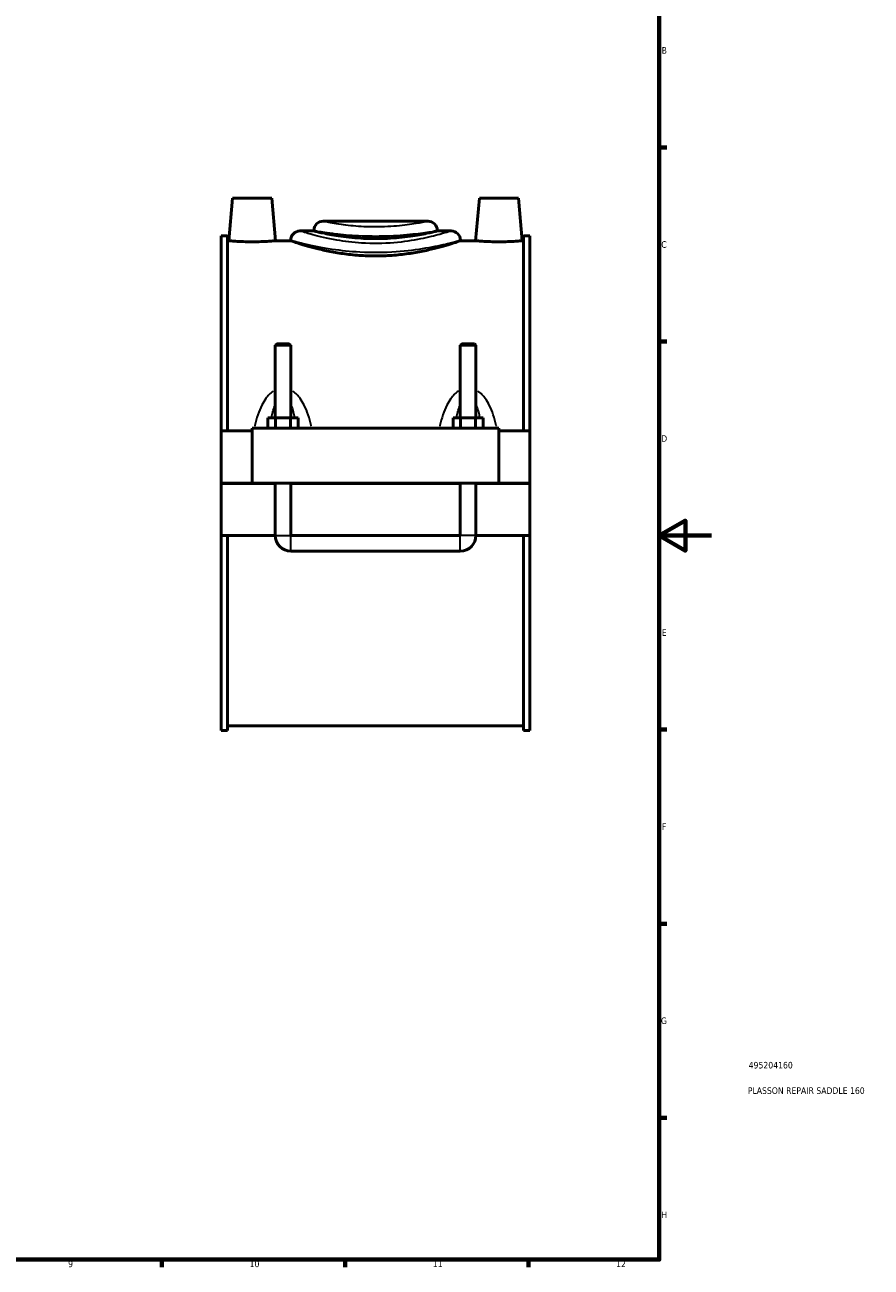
# Model space of a CAD drawing. Header units: millimetres. Extents: x 0 to 902, y -8 to 993.
# Tile 3 of 6: x 578 to 902, y 17 to 492. Entities that reach past the tile are written whole.
import ezdxf

# ---------------------------------------------------------------- set-up
doc = ezdxf.new("R2010")
doc.units = ezdxf.units.MM
for name, color, linetype, lineweight in [('Border (ISO)', 7, 'Continuous', 70), ('Title (ISO)', 7, 'Continuous', 50), ('Visible (ISO)', 7, 'Continuous', 50), ('Visible Narrow (ISO)', 7, 'Continuous', 35)]:
    doc.layers.add(name, color=color, linetype=linetype, lineweight=lineweight)
doc.styles.add('Note Text (ISO)', font='tahoma.ttf')

# ---------------------------------------------------------------- blocks, each defined once
blk = doc.blocks.new('Borders Default Border')
at = {"layer": 'Border (ISO)'}
for p, q in [((821, 445.5), (823.9, 445.5)), ((821, 371.25), (823.9, 371.25)), ((821, 222.75), (823.9, 222.75)), ((821, 148.5), (823.9, 148.5)), ((821, 74.25), (823.9, 74.25)), ((630.75, 20), (630.75, 17.1)), ((700.83, 20), (700.83, 17.1)), ((770.92, 20), (770.92, 17.1))]:
    blk.add_line(p, q, dxfattribs=at)
at = {"layer": 'Border (ISO)', "flags": 128}
for points in [[(20, 20), (20, 574), (821, 574), (821, 20), (20, 20)], [(841, 297), (821, 297), (831, 302.77), (831, 291.23), (821, 297)]]:
    blk.add_lwpolyline(points, dxfattribs=at)
at = {"layer": 'Border (ISO)', "color": 232, "true_color": 0xca0064, "char_height": 2.5, "attachment_point": 7, "style": 'Note Text (ISO)'}
for s, insert in [('B', (821.89, 481.38)), ('C', (821.73, 407.08)), ('D', (821.73, 332.88)), ('E', (821.94, 258.63)), ('F', (822, 184.38)), ('G', (821.61, 110.08)), ('H', (821.74, 35.88)), ('9', (594.88, 17.05)), ('10', (664.29, 17.05)), ('11', (734.37, 17.1)), ('12', (804.46, 17.1))]:
    blk.add_mtext(s, dxfattribs=dict(at, insert=insert))
blk = doc.blocks.new('Title Blocks ISO')
at = {"layer": 'Title (ISO)', "color": 232, "true_color": 0xca0064, "style": 'Note Text (ISO)'}
for tag, p in [('PART_NUMBER_001', (34.16, 73.13)), ('DESCRIPTION_001', (33.84, 63.4))]:
    blk.add_attdef(tag, p, '', height=2.5, dxfattribs=at)

msp = doc.modelspace()

# ---------------------------------------------------------------- linework, layer by layer
at = {"layer": 'Visible (ISO)'}
for p, q in [((657.7637, 426.0404), (656.3464, 409.8404)), ((657.7637, 426.0404), (672.7637, 426.0404)), ((672.7637, 426.0404), (674.1811, 409.8404)), ((752.1637, 426.0404), (750.7464, 409.8404)), ((767.1637, 426.0404), (752.1637, 426.0404)), ((767.1637, 426.0404), (768.5811, 409.8404)), ((688.8637, 413.5524), (683.5537, 413.5524)), ((688.8637, 413.7244), (688.8637, 413.5524)), ((692.4037, 417.2644), (732.5237, 417.2644)), ((736.0637, 413.7244), (736.0637, 413.5524)), ((741.3737, 413.5524), (736.0637, 413.5524)), ((653.4637, 337.0404), (653.4637, 411.6964)), ((655.8237, 411.6964), (653.4637, 411.6964)), ((655.8237, 411.6964), (655.8237, 337.0404)), ((655.8237, 409.8404), (656.3464, 409.8404)), ((674.1811, 409.8404), (680.0137, 409.8404)), ((680.0137, 410.0124), (680.0137, 409.8404)), ((744.9137, 410.0124), (744.9137, 409.8404)), ((744.9137, 409.8404), (750.7464, 409.8404)), ((768.5811, 409.8404), (769.1037, 409.8404)), ((769.1037, 411.6964), (769.1037, 337.0404)), ((771.4637, 411.6964), (769.1037, 411.6964)), ((771.4637, 337.0404), (771.4637, 411.6964)), ((674.6637, 370.4237), (674.0637, 369.8237)), ((674.0637, 369.8237), (680.0637, 369.8237)), ((674.0637, 369.8237), (674.0637, 342.0404)), ((679.4637, 370.4237), (674.6637, 370.4237)), ((679.4637, 370.4237), (680.0637, 369.8237)), ((680.0637, 369.8237), (680.0637, 342.0404)), ((745.4637, 370.4237), (744.8637, 369.8237)), ((744.8637, 369.8237), (750.8637, 369.8237)), ((744.8637, 342.0404), (744.8637, 369.8237)), ((750.2637, 370.4237), (745.4637, 370.4237)), ((750.2637, 370.4237), (750.8637, 369.8237)), ((750.8637, 342.0404), (750.8637, 369.8237)), ((665.2637, 338.0404), (665.2637, 317.0904)), ((665.2637, 338.0404), (759.6637, 338.0404)), ((671.2902, 338.0404), (671.2902, 342.0404)), ((674.177, 342.0404), (671.2902, 342.0404)), ((674.177, 338.0404), (674.177, 342.0404)), ((679.9505, 342.0404), (674.177, 342.0404)), ((679.9505, 338.0404), (679.9505, 342.0404)), ((682.8372, 342.0404), (679.9505, 342.0404)), ((682.8372, 338.0404), (682.8372, 342.0404)), ((742.0902, 338.0404), (742.0902, 342.0404)), ((744.977, 342.0404), (742.0902, 342.0404)), ((744.977, 338.0404), (744.977, 342.0404)), ((750.7505, 342.0404), (744.977, 342.0404)), ((750.7505, 338.0404), (750.7505, 342.0404)), ((753.6372, 342.0404), (750.7505, 342.0404)), ((753.6372, 338.0404), (753.6372, 342.0404)), ((759.6637, 317.0904), (759.6637, 338.0404)), ((653.4637, 337.0404), (665.2637, 337.0404)), ((653.4637, 317.0904), (653.4637, 337.0404)), ((759.6637, 337.0404), (771.4637, 337.0404)), ((771.4637, 337.0404), (771.4637, 317.0904)), ((653.4637, 317.0904), (665.2637, 317.0904)), ((653.4637, 297.0404), (653.4637, 316.9904)), ((674.0637, 316.9904), (653.4637, 316.9904)), ((665.2637, 317.0904), (759.6637, 317.0904)), ((674.0637, 317.0904), (674.0637, 316.9904)), ((674.0637, 297.0404), (674.0637, 316.9904)), ((680.0637, 317.0904), (680.0637, 316.9904)), ((680.0637, 316.9904), (680.0637, 297.0404)), ((744.8637, 316.9904), (680.0637, 316.9904)), ((744.8637, 316.9904), (744.8637, 317.0904)), ((744.8637, 297.0404), (744.8637, 316.9904)), ((750.8637, 316.9904), (750.8637, 317.0904)), ((750.8637, 316.9904), (750.8637, 297.0404)), ((771.4637, 316.9904), (750.8637, 316.9904)), ((759.6637, 317.0904), (771.4637, 317.0904)), ((771.4637, 316.9904), (771.4637, 297.0404)), ((653.4637, 222.3844), (653.4637, 297.0404)), ((653.4637, 297.0404), (674.0637, 297.0404)), ((655.8237, 297.0404), (655.8237, 222.3844)), ((680.0637, 297.0404), (744.8637, 297.0404)), ((750.8637, 297.0404), (771.4637, 297.0404)), ((769.1037, 297.0404), (769.1037, 222.3844)), ((771.4637, 222.3844), (771.4637, 297.0404)), ((680.0637, 291.0404), (744.8637, 291.0404)), ((655.8237, 224.2404), (769.1037, 224.2404)), ((655.8237, 222.3844), (653.4637, 222.3844)), ((771.4637, 222.3844), (769.1037, 222.3844))]:
    msp.add_line(p, q, dxfattribs=at)
for centre, radius, start, end in [((683.5537, 410.0124), 3.54, 90, 180), ((692.4037, 413.7244), 3.54, 90, 180), ((732.5237, 413.7244), 3.54, 0, 90), ((741.3737, 410.0124), 3.54, 0, 90), ((680.0637, 297.0404), 6, 180, 270), ((744.8637, 297.0404), 6, 270, 0)]:
    msp.add_arc(centre, radius, start, end, dxfattribs=at)
for points, knots in [([(712.4637, 410.6225), (710.9755, 410.6225), (709.4384, 410.6589), (706.3849, 410.8073), (704.8683, 410.919), (701.963, 411.1987), (700.5717, 411.3664), (698.0004, 411.725), (696.8204, 411.9154), (694.7318, 412.282), (693.751, 412.4713), (692.0202, 412.8257), (691.2702, 412.9905), (690.0641, 413.2641), (689.607, 413.3729), (689.0068, 413.5171), (688.8637, 413.5524), (688.8637, 413.5524)], [0, 0, 0, 0, 0.44647488, 0.44647488, 0.89294976, 0.89294976, 1.33942463, 1.33942463, 1.78589951, 1.78589951, 2.2323174, 2.2323174, 2.67873529, 2.67873529, 3.12515319, 3.12515319, 3.57157108, 3.57157108, 3.57157108, 3.57157108]), ([(736.0637, 413.5524), (736.0637, 413.5524), (735.9207, 413.5171), (735.3205, 413.3729), (734.8634, 413.2641), (733.6573, 412.9905), (732.9073, 412.8257), (731.1765, 412.4713), (730.1957, 412.282), (728.1071, 411.9154), (726.9271, 411.725), (724.3558, 411.3664), (722.9645, 411.1987), (720.0591, 410.919), (718.5426, 410.8073), (715.489, 410.6589), (713.952, 410.6225), (712.4637, 410.6225)], [10.71471323, 10.71471323, 10.71471323, 10.71471323, 11.16113112, 11.16113112, 11.60754901, 11.60754901, 12.0539669, 12.0539669, 12.50038479, 12.50038479, 12.94685967, 12.94685967, 13.39333455, 13.39333455, 13.83980943, 13.83980943, 14.28628431, 14.28628431, 14.28628431, 14.28628431]), ([(674.1811, 409.8404), (674.1811, 409.8404), (673.9582, 409.8179), (673.0513, 409.7367), (672.3673, 409.679), (670.7866, 409.5703), (669.784, 409.5122), (667.5843, 409.4301), (666.3871, 409.4073), (664.1404, 409.4073), (662.9432, 409.4301), (660.7435, 409.5122), (659.7409, 409.5703), (658.1602, 409.679), (657.4762, 409.7367), (656.5693, 409.8179), (656.3464, 409.8404), (656.3464, 409.8404)], [1.34737147, 1.34737147, 1.34737147, 1.34737147, 1.68404997, 1.68404997, 2.02072848, 2.02072848, 2.3577357, 2.3577357, 2.69474293, 2.69474293, 3.03175016, 3.03175016, 3.36875739, 3.36875739, 3.70543589, 3.70543589, 4.0421144, 4.0421144, 4.0421144, 4.0421144]), ([(744.9137, 409.8404), (744.9137, 409.8404), (744.7153, 409.7703), (743.8855, 409.485), (743.2544, 409.2699), (741.593, 408.7286), (740.5615, 408.4025), (738.1849, 407.6998), (736.8398, 407.3239), (733.9781, 406.5937), (732.3609, 406.213), (728.8347, 405.493), (726.9258, 405.1544), (722.9343, 404.5879), (720.8481, 404.3601), (716.6413, 404.057), (714.5205, 403.9819), (710.407, 403.9819), (708.2862, 404.057), (704.0794, 404.3601), (701.9932, 404.5879), (698.0017, 405.1544), (696.0928, 405.493), (692.5666, 406.213), (690.9494, 406.5937), (688.0877, 407.3239), (686.7426, 407.6998), (684.366, 408.4025), (683.3344, 408.7286), (681.6731, 409.2699), (681.042, 409.485), (680.2122, 409.7703), (680.0137, 409.8404), (680.0137, 409.8404)], [4.93484908, 4.93484908, 4.93484908, 4.93484908, 5.55152995, 5.55152995, 6.16821082, 6.16821082, 6.78489169, 6.78489169, 7.40157256, 7.40157256, 8.01860396, 8.01860396, 8.63563536, 8.63563536, 9.25266677, 9.25266677, 9.86969817, 9.86969817, 10.48672957, 10.48672957, 11.10376097, 11.10376097, 11.72079238, 11.72079238, 12.33782378, 12.33782378, 12.95450465, 12.95450465, 13.57118552, 13.57118552, 14.18786639, 14.18786639, 14.80454725, 14.80454725, 14.80454725, 14.80454725]), ([(768.5811, 409.8404), (768.5811, 409.8404), (768.3582, 409.8179), (767.4513, 409.7367), (766.7673, 409.679), (765.1866, 409.5703), (764.184, 409.5122), (761.9843, 409.4301), (760.7871, 409.4073), (759.6637, 409.4073), (758.5404, 409.4073), (757.3432, 409.4301), (755.1435, 409.5122), (754.1409, 409.5703), (752.5602, 409.679), (751.8762, 409.7367), (750.9693, 409.8179), (750.7464, 409.8404), (750.7464, 409.8404)], [4.0421144, 4.0421144, 4.0421144, 4.0421144, 4.3787929, 4.3787929, 4.71547141, 4.71547141, 5.05247864, 5.05247864, 5.38948586, 5.38948586, 5.38948586, 5.72649309, 5.72649309, 6.06350032, 6.06350032, 6.40017882, 6.40017882, 6.73685733, 6.73685733, 6.73685733, 6.73685733])]:
    msp.add_open_spline(points, degree=3, knots=knots, dxfattribs=at)
at = {"layer": 'Visible Narrow (ISO)'}
for p, q in [((674.1007, 297.0404), (680.0268, 297.0404)), ((680.0637, 291.0773), (680.0637, 297.0034)), ((744.8637, 291.0773), (744.8637, 297.0034)), ((750.8268, 297.0404), (744.9007, 297.0404))]:
    msp.add_line(p, q, dxfattribs=at)
for points, knots in [([(689.1589, 413.6713), (689.3923, 413.6309), (689.7642, 413.5675), (691.6498, 413.2541), (694.0218, 412.876), (699.6505, 412.221), (702.6972, 411.9437), (709.3815, 411.6122), (713.0361, 411.5747), (720.2454, 411.7994), (723.7739, 412.0747), (729.527, 412.6974), (731.8243, 413.0321), (734.5811, 413.466), (735.3754, 413.6035), (735.7713, 413.673)], [-10.35413373, -10.35413373, -10.35413373, -10.35413373, -9.92374717, -9.92374717, -8.75348026, -8.75348026, -7.77404056, -7.77404056, -6.74662921, -6.74662921, -5.6635881, -5.6635881, -4.65330714, -4.65330714, -3.92742914, -3.92742914, -3.92742914, -3.92742914]), ([(732.2752, 417.2111), (731.9387, 417.1391), (731.2635, 416.9965), (728.9202, 416.5468), (726.9675, 416.1998), (722.0774, 415.5543), (719.0782, 415.2689), (712.9503, 415.036), (709.8438, 415.0748), (704.1622, 415.4185), (701.5725, 415.7059), (696.7881, 416.3849), (694.7719, 416.7768), (693.1692, 417.1018), (692.8531, 417.1675), (692.6546, 417.2093)], [3.92742914, 3.92742914, 3.92742914, 3.92742914, 4.65330714, 4.65330714, 5.6635881, 5.6635881, 6.74662921, 6.74662921, 7.77404056, 7.77404056, 8.75348026, 8.75348026, 9.92374717, 9.92374717, 10.35413373, 10.35413373, 10.35413373, 10.35413373]), ([(680.4183, 409.9008), (680.8612, 409.779), (681.6642, 409.5606), (683.5465, 409.0801), (684.4399, 408.8585), (688.1405, 407.9925), (691.7108, 407.2432), (699.1142, 406.1542), (702.7242, 405.7656), (711.0609, 405.318), (715.849, 405.3636), (724.4706, 405.9738), (728.3465, 406.4804), (735.0172, 407.6132), (737.8405, 408.2307), (741.6366, 409.1357), (742.8955, 409.4664), (744.0547, 409.7768), (744.3153, 409.8472), (744.5076, 409.8994)], [-24.16292327, -24.16292327, -24.16292327, -24.16292327, -23.3515048, -23.3515048, -22.81402763, -22.81402763, -21.40708477, -21.40708477, -20.30407498, -20.30407498, -18.9565325, -18.9565325, -17.73267778, -17.73267778, -16.53812283, -16.53812283, -15.64105533, -15.64105533, -15.28676026, -15.28676026, -15.28676026, -15.28676026]), ([(741.0119, 413.4351), (740.8406, 413.3809), (740.6084, 413.3079), (739.5757, 412.9856), (738.4541, 412.6423), (735.0722, 411.7029), (732.5568, 411.0618), (726.6138, 409.8859), (723.1607, 409.36), (715.4797, 408.7266), (711.2139, 408.6793), (703.7867, 409.1439), (700.5705, 409.5473), (693.9747, 410.6778), (690.7939, 411.4556), (687.4971, 412.3545), (686.7011, 412.5846), (685.0242, 413.0834), (684.3087, 413.3101), (683.9141, 413.4365)], [15.28676026, 15.28676026, 15.28676026, 15.28676026, 15.64105533, 15.64105533, 16.53812283, 16.53812283, 17.73267778, 17.73267778, 18.9565325, 18.9565325, 20.30407498, 20.30407498, 21.40708477, 21.40708477, 22.81402763, 22.81402763, 23.3515048, 23.3515048, 24.16292327, 24.16292327, 24.16292327, 24.16292327]), ([(673.3433, 352.2663), (672.7686, 351.8873), (672.2395, 351.4383), (671.2997, 350.4829), (670.8832, 349.9817), (669.9147, 348.6526), (669.405, 347.7907), (668.3629, 345.7291), (667.8692, 344.5056), (666.9812, 341.8927), (666.5985, 340.4967), (666.2585, 339.0202), (666.2453, 338.9628), (666.2323, 338.9053)], [-2.32659624, -2.32659624, -2.32659624, -2.32659624, -2.12083013, -2.12083013, -1.92827603, -1.92827603, -1.63534611, -1.63534611, -1.25453721, -1.25453721, -0.84222574, -0.84222574, -0.82555215, -0.82555215, -0.82555215, -0.82555215]), ([(687.8952, 338.9053), (687.8821, 338.9628), (687.869, 339.0202), (687.529, 340.4967), (687.1463, 341.8927), (686.2583, 344.5056), (685.7646, 345.7291), (684.7225, 347.7907), (684.2127, 348.6526), (683.2443, 349.9817), (682.8278, 350.4829), (681.888, 351.4383), (681.3589, 351.8873), (680.7842, 352.2663)], [-4.61900584, -4.61900584, -4.61900584, -4.61900584, -4.60233225, -4.60233225, -4.19002079, -4.19002079, -3.80921189, -3.80921189, -3.51628196, -3.51628196, -3.32372786, -3.32372786, -3.11796176, -3.11796176, -3.11796176, -3.11796176]), ([(744.1433, 352.2663), (743.5686, 351.8873), (743.0395, 351.4383), (742.0997, 350.4829), (741.6832, 349.9817), (740.7147, 348.6526), (740.205, 347.7907), (739.1629, 345.7291), (738.6692, 344.5056), (737.7812, 341.8927), (737.3985, 340.4967), (737.0585, 339.0202), (737.0453, 338.9628), (737.0323, 338.9053)], [-2.32659624, -2.32659624, -2.32659624, -2.32659624, -2.12083015, -2.12083015, -1.92827607, -1.92827607, -1.63534617, -1.63534617, -1.2545373, -1.2545373, -0.84222563, -0.84222563, -0.82555215, -0.82555215, -0.82555215, -0.82555215]), ([(758.6952, 338.9053), (758.6821, 338.9628), (758.669, 339.0202), (758.329, 340.4967), (757.9463, 341.8927), (757.0583, 344.5056), (756.5646, 345.7291), (755.5225, 347.7907), (755.0127, 348.6526), (754.0443, 349.9817), (753.6278, 350.4829), (752.688, 351.4383), (752.1589, 351.8873), (751.5842, 352.2663)], [-4.61900584, -4.61900584, -4.61900584, -4.61900584, -4.60233237, -4.60233237, -4.1900207, -4.1900207, -3.80921183, -3.80921183, -3.51628193, -3.51628193, -3.32372785, -3.32372785, -3.11796176, -3.11796176, -3.11796176, -3.11796176]), ([(672.6644, 342.3132), (672.8073, 342.9985), (672.9644, 343.6696), (673.3579, 345.1398), (673.6046, 345.9274), (673.9149, 346.7317), (673.9428, 346.8027), (673.9711, 346.8731)], [1.402469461, 1.402469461, 1.402469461, 1.402469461, 1.635346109, 1.635346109, 1.928276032, 1.928276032, 1.956848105, 1.956848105, 1.956848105, 1.956848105]), ([(680.1564, 346.8731), (680.1847, 346.8027), (680.2126, 346.7317), (680.5229, 345.9274), (680.7696, 345.1398), (681.1631, 343.6696), (681.3202, 342.9985), (681.4631, 342.3132)], [3.487709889, 3.487709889, 3.487709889, 3.487709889, 3.516281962, 3.516281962, 3.809211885, 3.809211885, 4.042088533, 4.042088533, 4.042088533, 4.042088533]), ([(743.4644, 342.3132), (743.6073, 342.9985), (743.7644, 343.6696), (744.1579, 345.1398), (744.4046, 345.9274), (744.7149, 346.7317), (744.7428, 346.8027), (744.7711, 346.8731)], [1.402469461, 1.402469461, 1.402469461, 1.402469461, 1.635346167, 1.635346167, 1.928276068, 1.928276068, 1.956848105, 1.956848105, 1.956848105, 1.956848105]), ([(750.9564, 346.8731), (750.9847, 346.8027), (751.0126, 346.7317), (751.3229, 345.9274), (751.5696, 345.1398), (751.9631, 343.6696), (752.1202, 342.9985), (752.2631, 342.3132)], [3.487709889, 3.487709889, 3.487709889, 3.487709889, 3.516281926, 3.516281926, 3.809211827, 3.809211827, 4.042088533, 4.042088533, 4.042088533, 4.042088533])]:
    msp.add_open_spline(points, degree=3, knots=knots, dxfattribs=at)

# ---------------------------------------------------------------- block references
msp.add_blockref('Borders Default Border', (0, 0))
msp.add_blockref('Title Blocks ISO', (821, 20)).add_auto_attribs({'PART_NUMBER_001': '495204160', 'DESCRIPTION_001': 'PLASSON REPAIR SADDLE 160'})

doc.saveas('drawing.dxf')
